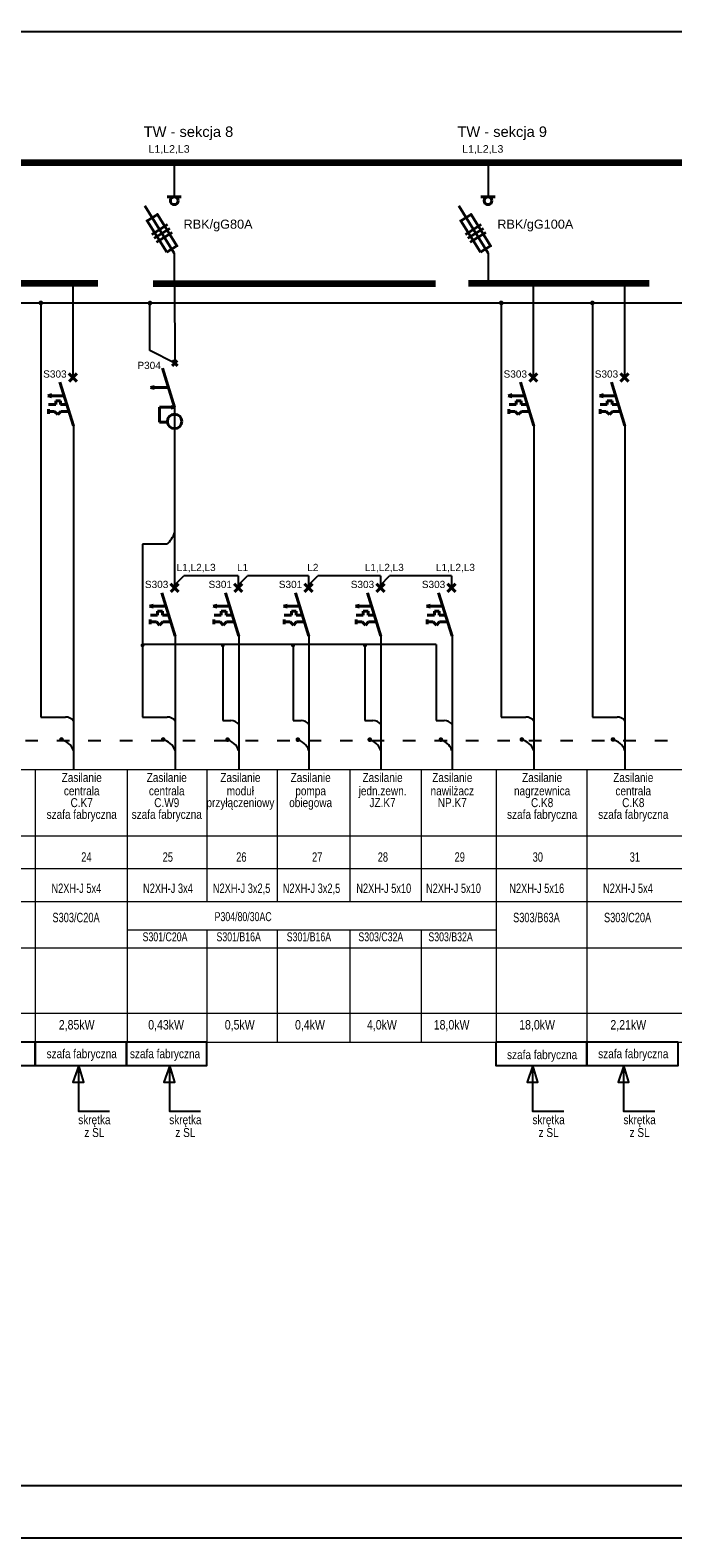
# Model space of a CAD drawing. Header units: millimetres. Extents: x 1218355 to 1284960, y -95511 to 4057.
# Tile 6 of 19: x 1272935 to 1274161, y -92900 to -90028. Entities that reach past the tile are written whole.
import ezdxf
from ezdxf.enums import TextEntityAlignment as Align
from ezdxf.lldxf.tags import DXFTag

# ---------------------------------------------------------------- set-up
doc = ezdxf.new("R2010")
doc.units = ezdxf.units.MM
doc.linetypes.add('ACAD_ISO03W100', pattern=[30, 12, -18])
for name, color, linetype, lineweight in [('1', 7, 'Continuous', 0), ('ELEK ELEMENTY', 40, 'Continuous', 40), ('ELEK SZYNY', 172, 'Continuous', 100)]:
    doc.layers.add(name, color=color, linetype=linetype, lineweight=lineweight)
for name, color, linetype in [('ELEK CIENKIE', 80, 'Continuous'), ('ELEK OPIS', 140, 'Continuous'), ('ELEK OPISY', 140, 'Continuous'), ('ELEK PRZEWODY GŁÓWNE', 232, 'Continuous')]:
    doc.layers.add(name, color=color, linetype=linetype)
doc.styles.add('Arial', font='arial.ttf', dxfattribs={"height": 300})
tags = doc.linetypes.add('DASHED', pattern=[19.05, 12.7, -6.35]).pattern_tags.tags
tags[6:7] = [DXFTag(74, 4), DXFTag(75, 0), DXFTag(340, '0'), DXFTag(46, 1.0), DXFTag(50, 0.0), DXFTag(44, 0.0), DXFTag(45, 0.0)]
tags[4:5] = [DXFTag(74, 4), DXFTag(75, 0), DXFTag(340, '0'), DXFTag(46, 1.0), DXFTag(50, 0.0), DXFTag(44, 0.0), DXFTag(45, 0.0)]

msp = doc.modelspace()

# ---------------------------------------------------------------- hatches: boundary and pattern name
at = {"layer": 'ELEK ELEMENTY'}
h = msp.add_hatch(color=256, dxfattribs=at)
h.paths.add_polyline_path([(1273210.73, -90745.95), (1273203.46, -90744.37), (1273203.41, -90745.95)])
h.paths.add_polyline_path([(1273210.73, -90745.95), (1273203.41, -90745.95), (1273203.36, -90747.87)])

# ---------------------------------------------------------------- linework, layer by layer
at = {"elevation": -662.14}
msp.add_lwpolyline([(1267241.49, -92900.44), (1281241.49, -92900.44), (1281241.49, -89930.44), (1267241.49, -89930.44)], close=True, dxfattribs=at)
at = {"color": 5}
for points, const_width in [([(1273207.87, -90279.58, 1), (1273212.53, -90279.58, 1)], 4.66), ([(1273805.99, -90279.58, 1), (1273810.66, -90279.58, 1)], 4.66), ([(1273014.54, -90509.99, 1), (1273018.97, -90509.99, 1)], 4.43), ([(1273207.98, -90510.03, 1), (1273212.41, -90510.03, 1)], 4.43), ([(1273208.65, -90510.18, 1), (1273213.08, -90510.18, 1)], 4.43), ([(1273806.1, -90510.03, 1), (1273810.54, -90510.03, 1)], 4.43), ([(1273806.78, -90510.18, 1), (1273811.21, -90510.18, 1)], 4.43), ([(1273892.31, -90509.99, 1), (1273896.74, -90509.99, 1)], 4.43), ([(1274066.12, -90509.99, 1), (1274070.55, -90509.99, 1)], 4.43), ([(1272953.48, -90547.23, 1), (1272957.91, -90547.23, 1)], 4.43), ([(1273161.53, -90547.52, 1), (1273165.96, -90547.52, 1)], 4.43), ([(1273831.25, -90547.23, 1), (1273835.68, -90547.23, 1)], 4.43), ([(1274005.06, -90547.23, 1), (1274009.49, -90547.23, 1)], 4.43), ([(1272992.83, -91379.16, 1), (1272997.26, -91379.16, 1)], 4.43), ([(1273186.77, -91379.16, 1), (1273191.2, -91379.16, 1)], 4.43), ([(1273309.54, -91379.46, 1), (1273313.98, -91379.46, 1)], 4.43), ([(1273443.49, -91379.46, 1), (1273447.92, -91379.46, 1)], 4.43), ([(1273580.62, -91379.46, 1), (1273585.05, -91379.46, 1)], 4.43), ([(1273716.16, -91379.46, 1), (1273720.59, -91379.46, 1)], 4.43), ([(1273870.6, -91379.16, 1), (1273875.03, -91379.16, 1)], 4.43), ([(1274044.41, -91379.16, 1), (1274048.84, -91379.16, 1)], 4.43)]:
    msp.add_lwpolyline(points, format="xyb", close=True, dxfattribs=dict(at, const_width=const_width))
at = {"layer": '1', "color": 5, "linetype": 'Continuous'}
for p, q in [((1268617.92, -91436.62), (1276793.39, -91436.4)), ((1272945.17, -91436.62, 21.99), (1272945.17, -91688.08, 21.99)), ((1273120.13, -91436.59, 21.99), (1273120.11, -91955.92, 21.99)), ((1273272.11, -91436.62), (1273272.11, -91688.08)), ((1273406.05, -91436.62), (1273406.05, -91688.08)), ((1273545.07, -91436.58), (1273545.07, -91687.83)), ((1273680.61, -91436.58), (1273680.61, -91687.83)), ((1273823.9, -91436.58, -87.95), (1273823.9, -91955.75, -87.95)), ((1273996.75, -91436.62, 21.99), (1273996.75, -91688.08, 21.99)), ((1268617.92, -91562.31), (1276793.39, -91562.63)), ((1268920.17, -91625.1), (1276793.39, -91625.41)), ((1268920.17, -91687.9), (1276793.39, -91687.77)), ((1272945.18, -91687.82, 21.99), (1272945.17, -91955.92, 21.99)), ((1273996.76, -91687.82, 21.99), (1273996.75, -91955.92, 21.99)), ((1273823.9, -91742.19), (1273120.12, -91742.19)), ((1273272.11, -91742.19), (1273272.11, -91955.75)), ((1273406.05, -91742.19), (1273406.05, -91955.75)), ((1273545.07, -91742.19), (1273545.07, -91955.75)), ((1273680.61, -91742.19), (1273680.61, -91955.75)), ((1268920.17, -91776.04), (1276793.39, -91776.3)), ((1268951.27, -91900.49), (1276793.39, -91900.8)), ((1268617.92, -91956.14), (1276793.39, -91955.88))]:
    msp.add_line(p, q, dxfattribs=at)
at = {"layer": 'ELEK CIENKIE'}
for p, q in [((1272955.69, -90547.23), (1272955.69, -91336.34)), ((1273163.75, -90637.94), (1273163.75, -90545.29)), ((1273833.47, -90547.23), (1273833.47, -91336.34)), ((1274007.27, -90547.23), (1274007.27, -91336.34)), ((1273210.98, -90662), (1273163.75, -90637.94)), ((1273149.63, -91007.09), (1273149.63, -91336.34)), ((1273195.77, -91007.09), (1273149.63, -91007.09)), ((1273709.23, -91198.32), (1273149.63, -91198.32)), ((1273302.62, -91198.32), (1273302.62, -91342.93)), ((1273436.56, -91198.32), (1273436.56, -91342.93)), ((1273573.69, -91198.32), (1273573.69, -91342.93)), ((1273709.23, -91198.32), (1273709.23, -91342.93)), ((1272955.69, -91336.34), (1273002.64, -91336.34)), ((1273149.63, -91336.34), (1273196.57, -91336.34)), ((1273302.62, -91342.93), (1273317.82, -91342.93)), ((1273436.56, -91342.93), (1273451.76, -91342.93)), ((1273573.69, -91342.93), (1273588.89, -91342.93)), ((1273709.23, -91342.93), (1273724.43, -91342.93)), ((1273833.47, -91336.34), (1273880.41, -91336.34)), ((1274007.27, -91336.34), (1274054.21, -91336.34))]:
    msp.add_line(p, q, dxfattribs=at)
at = {"layer": 'ELEK CIENKIE', "linetype": 'ACAD_ISO03W100', "ltscale": 2}
msp.add_line((1268966.18, -91380.74), (1276793.39, -91380.91), dxfattribs=at)
at = {"layer": 'ELEK CIENKIE', "const_width": 3.8}
for points in [[(1273147.77, -91199.64, 1), (1273151.57, -91199.64, 1)], [(1273300.76, -91199.64, 1), (1273304.56, -91199.64, 1)], [(1273434.7, -91199.64, 1), (1273438.5, -91199.64, 1)], [(1273571.83, -91199.64, 1), (1273575.63, -91199.64, 1)]]:
    msp.add_lwpolyline(points, format="xyb", close=True, dxfattribs=at)
at = {"layer": 'ELEK CIENKIE'}
for centre, radius, start, end in [((1273165.27, -90970.3), 47.8, 309.65171, 342.96815), ((1273002.64, -91355.34), 19, 36.8699, 90), ((1273196.57, -91355.34), 19, 36.8699, 90), ((1273317.82, -91361.93), 19, 36.8699, 90), ((1273451.76, -91361.93), 19, 36.8699, 90), ((1273588.89, -91361.93), 19, 36.8699, 90), ((1273724.43, -91361.93), 19, 36.8699, 90), ((1273880.41, -91355.34), 19, 36.8699, 90), ((1274054.21, -91355.34), 19, 36.8699, 90)]:
    msp.add_arc(centre, radius, start, end, dxfattribs=at)
at = {"layer": 'ELEK CIENKIE', "linetype": 'DASHED', "ltscale": 70}
for centre in [(1272988.07, -91410.2), (1273182.01, -91410.2), (1273303.23, -91410.16), (1273437.17, -91410.16), (1273574.3, -91410.16), (1273709.84, -91410.16), (1273865.85, -91410.2), (1274039.65, -91410.2)]:
    msp.add_arc(centre, 31.3, 18.75716, 79.33739, dxfattribs=at)
at = {"layer": 'ELEK ELEMENTY', "linetype": 'Continuous'}
for p, q in [((1273196.64, -90345.12), (1273223.5, -90345.12)), ((1273794.76, -90345.12), (1273821.63, -90345.12)), ((1273154.27, -90362.22), (1273210.2, -90452.49)), ((1273752.39, -90362.22), (1273808.33, -90452.49)), ((1273197.04, -90398.15), (1273167.33, -90416.62)), ((1273201.58, -90405.49), (1273171.87, -90423.96)), ((1273795.16, -90398.15), (1273765.45, -90416.62)), ((1273799.71, -90405.49), (1273770, -90423.96)), ((1273206.15, -90412.81), (1273176.44, -90431.28)), ((1273804.28, -90412.81), (1273774.56, -90431.28))]:
    msp.add_line(p, q, dxfattribs=at)
at = {"layer": 'ELEK ELEMENTY'}
for p, q in [((1273205.92, -90656.97), (1273216.04, -90667.03)), ((1273205.92, -90656.97), (1273216.04, -90667.03)), ((1273215.93, -90656.97), (1273206.03, -90667.03)), ((1273215.93, -90656.97), (1273206.03, -90667.03)), ((1273009.25, -90681.68), (1273024.42, -90696.77)), ((1273009.25, -90681.68), (1273024.42, -90696.77)), ((1273024.26, -90681.68), (1273009.41, -90696.77)), ((1273024.26, -90681.68), (1273009.41, -90696.77)), ((1273187.77, -90671.44), (1273210.73, -90745.95)), ((1273887.02, -90681.68), (1273902.19, -90696.77)), ((1273887.02, -90681.68), (1273902.19, -90696.77)), ((1273902.03, -90681.68), (1273887.18, -90696.77)), ((1273902.03, -90681.68), (1273887.18, -90696.77)), ((1274060.83, -90681.68), (1274076, -90696.77)), ((1274060.83, -90681.68), (1274076, -90696.77)), ((1274075.84, -90681.68), (1274060.99, -90696.77)), ((1274075.84, -90681.68), (1274060.99, -90696.77)), ((1272976.84, -90726.03), (1272969.07, -90724.11)), ((1272969.11, -90724.15), (1272976.84, -90722.07)), ((1272976.84, -90722.07), (1272976.84, -90726.03)), ((1272976.84, -90722.07), (1272976.84, -90726.03)), ((1272999.91, -90724.19), (1272976.84, -90724.11)), ((1272992.17, -90698.56), (1273017.71, -90781.43)), ((1273172.44, -90710.53), (1273164.67, -90708.61)), ((1273164.71, -90708.65), (1273172.44, -90706.57)), ((1273172.44, -90706.57), (1273172.44, -90710.53)), ((1273199.25, -90708.71), (1273172.44, -90708.61)), ((1273854.61, -90726.03), (1273846.84, -90724.11)), ((1273846.88, -90724.15), (1273854.61, -90722.07)), ((1273854.61, -90722.07), (1273854.61, -90726.03)), ((1273854.61, -90722.07), (1273854.61, -90726.03)), ((1273877.69, -90724.19), (1273854.61, -90724.11)), ((1273869.94, -90698.56), (1273895.49, -90781.43)), ((1274028.42, -90726.03), (1274020.65, -90724.11)), ((1274020.69, -90724.15), (1274028.42, -90722.07)), ((1274028.42, -90722.07), (1274028.42, -90726.03)), ((1274028.42, -90722.07), (1274028.42, -90726.03)), ((1274051.49, -90724.19), (1274028.42, -90724.11)), ((1274043.74, -90698.56), (1274069.29, -90781.43)), ((1272970.32, -90749.6), (1272970.32, -90758.56)), ((1272982.03, -90754.08), (1272970.32, -90754.08)), ((1272984.16, -90741.04), (1272970.61, -90741.04)), ((1272988.05, -90760.09), (1272982.03, -90754.08)), ((1272993.48, -90733.99), (1272984.15, -90733.99)), ((1272984.16, -90741.04), (1272984.16, -90733.99)), ((1272994.07, -90754.08), (1272988.05, -90760.09)), ((1272993.48, -90741.04), (1272993.48, -90733.99)), ((1273005.26, -90741.04), (1272993.48, -90741.04)), ((1273008.69, -90754.08), (1272994.07, -90754.08)), ((1273182.04, -90745.96), (1273182.04, -90774.21)), ((1273182.04, -90745.96), (1273203.44, -90745.96)), ((1273203.36, -90747.87), (1273203.46, -90744.37)), ((1273210.73, -90745.95), (1273203.36, -90747.87)), ((1273203.46, -90744.37), (1273210.73, -90745.95)), ((1273848.09, -90749.6), (1273848.09, -90758.56)), ((1273859.8, -90754.08), (1273848.09, -90754.08)), ((1273861.93, -90741.04), (1273848.38, -90741.04)), ((1273865.82, -90760.09), (1273859.8, -90754.08)), ((1273871.25, -90733.99), (1273861.92, -90733.99)), ((1273861.93, -90741.04), (1273861.93, -90733.99)), ((1273871.84, -90754.08), (1273865.82, -90760.09)), ((1273871.25, -90741.04), (1273871.25, -90733.99)), ((1273883.03, -90741.04), (1273871.25, -90741.04)), ((1273886.46, -90754.08), (1273871.84, -90754.08)), ((1274021.9, -90749.6), (1274021.9, -90758.56)), ((1274033.61, -90754.08), (1274021.9, -90754.08)), ((1274035.73, -90741.04), (1274022.19, -90741.04)), ((1274039.63, -90760.09), (1274033.61, -90754.08)), ((1274045.06, -90733.99), (1274035.73, -90733.99)), ((1274035.73, -90741.04), (1274035.73, -90733.99)), ((1274045.65, -90754.08), (1274039.63, -90760.09)), ((1274045.06, -90741.04), (1274045.06, -90733.99)), ((1274056.84, -90741.04), (1274045.06, -90741.04)), ((1274060.27, -90754.08), (1274045.65, -90754.08)), ((1273182.04, -90774.21), (1273197.03, -90774.21)), ((1273186.1, -91099.51), (1273211.65, -91182.38)), ((1273203.19, -91082.63), (1273218.36, -91097.72)), ((1273203.19, -91082.63), (1273218.36, -91097.72)), ((1273218.2, -91082.63), (1273203.35, -91097.72)), ((1273218.2, -91082.63), (1273203.35, -91097.72)), ((1273307.47, -91099.51), (1273333.02, -91182.38)), ((1273324.55, -91082.63), (1273339.72, -91097.72)), ((1273324.55, -91082.63), (1273339.72, -91097.72)), ((1273339.56, -91082.63), (1273324.71, -91097.72)), ((1273339.56, -91082.63), (1273324.71, -91097.72)), ((1273441.41, -91099.51), (1273466.96, -91182.38)), ((1273458.49, -91082.63), (1273473.67, -91097.72)), ((1273458.49, -91082.63), (1273473.67, -91097.72)), ((1273473.5, -91082.63), (1273458.66, -91097.72)), ((1273473.5, -91082.63), (1273458.66, -91097.72)), ((1273578.54, -91099.51), (1273604.09, -91182.38)), ((1273595.63, -91082.63), (1273610.8, -91097.72)), ((1273595.63, -91082.63), (1273610.8, -91097.72)), ((1273610.64, -91082.63), (1273595.79, -91097.72)), ((1273610.64, -91082.63), (1273595.79, -91097.72)), ((1273714.08, -91099.51), (1273739.63, -91182.38)), ((1273731.16, -91082.63), (1273746.33, -91097.72)), ((1273731.16, -91082.63), (1273746.33, -91097.72)), ((1273746.17, -91082.63), (1273731.33, -91097.72)), ((1273746.17, -91082.63), (1273731.33, -91097.72)), ((1273170.78, -91126.97), (1273163.01, -91125.05)), ((1273163.05, -91125.09), (1273170.78, -91123.01)), ((1273170.78, -91123.01), (1273170.78, -91126.97)), ((1273170.78, -91123.01), (1273170.78, -91126.97)), ((1273193.85, -91125.14), (1273170.78, -91125.05)), ((1273292.14, -91126.97), (1273284.37, -91125.05)), ((1273284.41, -91125.09), (1273292.14, -91123.01)), ((1273292.14, -91123.01), (1273292.14, -91126.97)), ((1273292.14, -91123.01), (1273292.14, -91126.97)), ((1273315.22, -91125.14), (1273292.14, -91125.05)), ((1273426.08, -91126.97), (1273418.31, -91125.05)), ((1273418.36, -91125.09), (1273426.08, -91123.01)), ((1273426.08, -91123.01), (1273426.08, -91126.97)), ((1273426.08, -91123.01), (1273426.08, -91126.97)), ((1273449.16, -91125.14), (1273426.08, -91125.05)), ((1273563.22, -91126.97), (1273555.45, -91125.05)), ((1273555.49, -91125.09), (1273563.22, -91123.01)), ((1273563.22, -91123.01), (1273563.22, -91126.97)), ((1273563.22, -91123.01), (1273563.22, -91126.97)), ((1273586.29, -91125.14), (1273563.22, -91125.05)), ((1273698.75, -91126.97), (1273690.98, -91125.05)), ((1273691.02, -91125.09), (1273698.75, -91123.01)), ((1273698.75, -91123.01), (1273698.75, -91126.97)), ((1273698.75, -91123.01), (1273698.75, -91126.97)), ((1273721.83, -91125.14), (1273698.75, -91125.05)), ((1273164.26, -91150.55), (1273164.26, -91159.51)), ((1273175.97, -91155.03), (1273164.26, -91155.03)), ((1273178.09, -91141.98), (1273164.55, -91141.98)), ((1273181.99, -91161.04), (1273175.97, -91155.03)), ((1273187.42, -91134.94), (1273178.09, -91134.94)), ((1273178.09, -91141.98), (1273178.09, -91134.94)), ((1273188.01, -91155.03), (1273181.99, -91161.04)), ((1273187.42, -91141.98), (1273187.42, -91134.94)), ((1273199.2, -91141.98), (1273187.42, -91141.98)), ((1273202.63, -91155.03), (1273188.01, -91155.03)), ((1273285.62, -91150.55), (1273285.62, -91159.51)), ((1273297.33, -91155.03), (1273285.62, -91155.03)), ((1273299.46, -91141.98), (1273285.91, -91141.98)), ((1273303.35, -91161.04), (1273297.33, -91155.03)), ((1273308.79, -91134.94), (1273299.45, -91134.94)), ((1273299.46, -91141.98), (1273299.46, -91134.94)), ((1273309.37, -91155.03), (1273303.35, -91161.04)), ((1273308.79, -91141.98), (1273308.79, -91134.94)), ((1273320.57, -91141.98), (1273308.79, -91141.98)), ((1273323.99, -91155.03), (1273309.37, -91155.03)), ((1273419.57, -91150.55), (1273419.57, -91159.51)), ((1273431.28, -91155.03), (1273419.57, -91155.03)), ((1273433.4, -91141.98), (1273419.85, -91141.98)), ((1273437.3, -91161.04), (1273431.28, -91155.03)), ((1273442.73, -91134.94), (1273433.4, -91134.94)), ((1273433.4, -91141.98), (1273433.4, -91134.94)), ((1273443.32, -91155.03), (1273437.3, -91161.04)), ((1273442.73, -91141.98), (1273442.73, -91134.94)), ((1273454.51, -91141.98), (1273442.73, -91141.98)), ((1273457.94, -91155.03), (1273443.32, -91155.03)), ((1273556.7, -91150.55), (1273556.7, -91159.51)), ((1273568.41, -91155.03), (1273556.7, -91155.03)), ((1273570.53, -91141.98), (1273556.99, -91141.98)), ((1273574.43, -91161.04), (1273568.41, -91155.03)), ((1273579.86, -91134.94), (1273570.53, -91134.94)), ((1273570.53, -91141.98), (1273570.53, -91134.94)), ((1273580.45, -91155.03), (1273574.43, -91161.04)), ((1273579.86, -91141.98), (1273579.86, -91134.94)), ((1273591.64, -91141.98), (1273579.86, -91141.98)), ((1273595.07, -91155.03), (1273580.45, -91155.03)), ((1273692.23, -91150.55), (1273692.23, -91159.51)), ((1273703.94, -91155.03), (1273692.23, -91155.03)), ((1273706.07, -91141.98), (1273692.52, -91141.98)), ((1273709.97, -91161.04), (1273703.94, -91155.03)), ((1273715.4, -91134.94), (1273706.07, -91134.94)), ((1273706.07, -91141.98), (1273706.07, -91134.94)), ((1273715.99, -91155.03), (1273709.97, -91161.04)), ((1273715.4, -91141.98), (1273715.4, -91134.94)), ((1273727.18, -91141.98), (1273715.4, -91141.98)), ((1273730.61, -91155.03), (1273715.99, -91155.03))]:
    msp.add_line(p, q, dxfattribs=at)
at = {"layer": 'ELEK ELEMENTY', "linetype": 'Continuous'}
for points in [[(1273195.63, -90450.82), (1273215.15, -90438.69), (1273177.82, -90378.63), (1273158.3, -90390.76), (1273195.63, -90450.82)], [(1273793.76, -90450.82), (1273813.28, -90438.69), (1273775.95, -90378.63), (1273756.43, -90390.76), (1273793.76, -90450.82)]]:
    msp.add_lwpolyline(points, dxfattribs=at)
for centre in [(1273210.07, -90352.57), (1273808.2, -90352.57)]:
    msp.add_circle(centre, 7.46, dxfattribs=at)
at = {"layer": 'ELEK ELEMENTY'}
msp.add_circle((1273210.73, -90773.03), 13.75, dxfattribs=at)
for points in [[(1272976.84, -90722.07), (1272969.07, -90724.15), (1272976.84, -90726.03), (1272976.84, -90722.07)], [(1273172.44, -90706.57), (1273164.67, -90708.65), (1273172.44, -90710.53), (1273172.44, -90706.57)], [(1273854.61, -90722.07), (1273846.84, -90724.15), (1273854.61, -90726.03), (1273854.61, -90722.07)], [(1274028.42, -90722.07), (1274020.65, -90724.15), (1274028.42, -90726.03), (1274028.42, -90722.07)], [(1273170.78, -91123.01), (1273163.01, -91125.09), (1273170.78, -91126.97), (1273170.78, -91123.01)], [(1273292.14, -91123.01), (1273284.37, -91125.09), (1273292.14, -91126.97), (1273292.14, -91123.01)], [(1273426.08, -91123.01), (1273418.31, -91125.09), (1273426.08, -91126.97), (1273426.08, -91123.01)], [(1273563.22, -91123.01), (1273555.45, -91125.09), (1273563.22, -91126.97), (1273563.22, -91123.01)], [(1273698.75, -91123.01), (1273690.98, -91125.09), (1273698.75, -91126.97), (1273698.75, -91123.01)]]:
    msp.add_solid(points, dxfattribs=at)
at = {"layer": 'ELEK OPIS', "elevation": -662.14}
msp.add_lwpolyline([(1267421.49, -92800.44), (1281141.49, -92800.44), (1281141.49, -90030.44), (1267421.49, -90030.44)], close=True, dxfattribs=at)
at = {"layer": 'ELEK OPISY', "elevation": 21.99}
for points in [[(1272945.17, -91955.92), (1272771.37, -91955.92), (1272771.37, -92000.12), (1272945.17, -92000.12)], [(1273118.98, -91955.92), (1272945.17, -91955.92), (1272945.17, -92000.12), (1273118.98, -92000.12)], [(1273272.42, -91955.92), (1273118.98, -91955.92), (1273118.98, -92000.12), (1273272.42, -92000.12)], [(1273996.75, -91955.92), (1273822.94, -91955.92), (1273822.94, -92000.12), (1273996.75, -92000.12)], [(1274170.56, -91955.92), (1273996.75, -91955.92), (1273996.75, -92000.12), (1274170.56, -92000.12)]]:
    msp.add_lwpolyline(points, close=True, dxfattribs=at)
at = {"layer": 'ELEK OPISY'}
for points in [[(1273086.82, -92087.9), (1273027.84, -92087.9), (1273027.84, -92000.12), (1273016.8, -92032.12), (1273037.48, -92032.12), (1273027.84, -92000.12)], [(1273260.31, -92087.9), (1273201.33, -92087.9), (1273201.33, -92000.12), (1273190.28, -92032.12), (1273210.97, -92032.12), (1273201.33, -92000.12)], [(1273952.83, -92087.9), (1273893.85, -92087.9), (1273893.85, -92000.12), (1273882.81, -92032.12), (1273903.49, -92032.12), (1273893.85, -92000.12)], [(1274126.32, -92087.9), (1274067.34, -92087.9), (1274067.34, -92000.12), (1274056.29, -92032.12), (1274076.98, -92032.12), (1274067.34, -92000.12)]]:
    msp.add_lwpolyline(points, dxfattribs=at)
at = {"layer": 'ELEK PRZEWODY GŁÓWNE'}
for p, q in [((1273210.2, -90280.42), (1273210.2, -90345.28)), ((1273808.33, -90280.42), (1273808.33, -90345.28)), ((1273210.2, -90452.49), (1273210.19, -90510.03)), ((1273808.33, -90452.49), (1273808.32, -90510.03)), ((1273016.76, -90509.99), (1273016.76, -90682.71)), ((1273210.73, -90507.95), (1273210.98, -90662)), ((1273894.53, -90509.99), (1273894.53, -90682.71)), ((1274068.34, -90509.99), (1274068.34, -90682.71)), ((1268611.13, -90547.22), (1276793.39, -90547.39)), ((1273016.76, -90666.51), (1273016.76, -90689.31)), ((1273894.53, -90666.51), (1273894.53, -90689.31)), ((1274068.34, -90666.51), (1274068.34, -90689.31)), ((1273210.73, -90745.95), (1273210.7, -91061.77)), ((1273017.71, -90781.43), (1273017.71, -91437.16)), ((1273895.49, -90781.43), (1273895.49, -91437.16)), ((1274069.29, -90781.43), (1274069.29, -91437.16)), ((1273210.7, -91060.86), (1273210.7, -91083.66)), ((1273210.7, -91067.45), (1273210.7, -91090.25)), ((1273210.7, -91084.97), (1273228.21, -91067.45)), ((1273332.06, -91067.45), (1273228.21, -91067.45)), ((1273332.06, -91067.45), (1273332.06, -91090.25)), ((1273332.06, -91084.97), (1273349.58, -91067.45)), ((1273466, -91067.45), (1273349.58, -91067.45)), ((1273466, -91067.45), (1273466, -91090.25)), ((1273466, -91084.97), (1273483.52, -91067.45)), ((1273603.14, -91067.45), (1273483.52, -91067.45)), ((1273603.14, -91067.45), (1273603.14, -91090.25)), ((1273603.14, -91084.97), (1273620.65, -91067.45)), ((1273738.67, -91067.45), (1273620.65, -91067.45)), ((1273738.67, -91067.45), (1273738.67, -91090.25)), ((1273211.65, -91182.38), (1273211.65, -91437.16)), ((1273333.02, -91182.38), (1273333.02, -91437.16)), ((1273466.96, -91182.38), (1273466.96, -91437.16)), ((1273604.09, -91182.38), (1273604.09, -91437.16)), ((1273739.63, -91182.38), (1273739.63, -91437.16))]:
    msp.add_line(p, q, dxfattribs=at)
at = {"layer": 'ELEK SZYNY'}
for p, q in [((1268611.79, -90279.43), (1276793.39, -90279.59)), ((1273064.25, -90509.99), (1272719.22, -90510)), ((1273169.97, -90509.99), (1273708.4, -90510)), ((1274115.83, -90509.99), (1273770.8, -90510))]:
    msp.add_line(p, q, dxfattribs=at)

# ---------------------------------------------------------------- texts
at = {"layer": 'ELEK OPIS', "style": 'Arial'}
for s, height, p in [('TW - sekcja 8', 20, (1273151.81, -90231)), ('TW - sekcja 9', 20, (1273749.93, -90231)), ('L1,L2,L3', 14.4, (1273161.07, -90261.07)), ('L1,L2,L3', 14.4, (1273759.2, -90261.07)), ('RBK/gG80A', 17.28, (1273227.86, -90405.83)), ('RBK/gG100A', 17.28, (1273825.99, -90405.83)), ('P304', 13.68, (1273139.85, -90673.11)), ('S303', 13.68, (1272960.22, -90689.56)), ('S303', 13.68, (1273837.99, -90689.56)), ('S303', 13.68, (1274011.79, -90689.56)), ('L1,L2,L3', 13.68, (1273214.68, -91058.13)), ('L1', 13.68, (1273329.79, -91058.13)), ('L2', 13.68, (1273463.73, -91058.13)), ('L1,L2,L3', 13.68, (1273573.34, -91058.13)), ('L1,L2,L3', 13.68, (1273708.88, -91058.13)), ('S303', 13.68, (1273154.15, -91090.5)), ('S301', 13.68, (1273275.52, -91090.5)), ('S301', 13.68, (1273409.46, -91090.5)), ('S303', 13.68, (1273546.59, -91090.5)), ('S303', 13.68, (1273682.13, -91090.5))]:
    msp.add_text(s, height=height, dxfattribs=at).set_placement(p)
at = {"layer": 'ELEK OPIS', "linetype": 'Continuous', "style": 'Arial'}
for s, height, width, p in [('24', 18, 0.7, (1273042.58, -91612.12, -51.56)), ('25', 18, 0.7, (1273197.81, -91612.12, -139.51)), ('26', 18, 0.7, (1273337.98, -91612.12, -139.51)), ('27', 18, 0.7, (1273482.57, -91612.12, -51.56)), ('28', 18, 0.7, (1273607.85, -91612.12, -51.56)), ('29', 18, 0.7, (1273754.35, -91612.12, -51.56)), ('30', 18, 0.7, (1273903.23, -91612.12, -51.56)), ('31', 18, 0.7, (1274088.21, -91612.12, -51.56)), ('N2XH-J 5x4', 18, 0.7, (1273023.42, -91671.67, -51.56)), ('N2XH-J 3x4', 18, 0.7, (1273198.02, -91671.67, -51.56)), ('N2XH-J 3x2,5', 18, 0.7, (1273338.43, -91671.67, -51.56)), ('N2XH-J 3x2,5', 18, 0.7, (1273471.75, -91671.67, -51.56)), ('N2XH-J 5x10', 18, 0.7, (1273609.51, -91671.67, -51.56)), ('N2XH-J 5x10', 18, 0.7, (1273742.44, -91671.67, -139.51)), ('N2XH-J 5x16', 18, 0.7, (1273901.19, -91671.67, -51.56)), ('N2XH-J 5x4', 18, 0.7, (1274075, -91671.67, -51.56)), ('S303/C20A', 18, 0.7, (1273022.83, -91727.38, -51.56)), ('P304/80/30AC', 17.1, 0.7, (1273341.4, -91725.3)), ('S303/B63A', 18, 0.7, (1273900.6, -91727.38, -51.56)), ('S303/C20A', 18, 0.7, (1274074.41, -91727.38, -51.56)), ('S301/C20A', 17.1, 0.7, (1273192.49, -91763.72)), ('S301/B16A', 17.1, 0.7, (1273332.9, -91763.72)), ('S301/B16A', 17.1, 0.7, (1273466.84, -91763.72)), ('S303/C32A', 17.1, 0.7, (1273603.97, -91763.72)), ('S303/B32A', 17.1, 0.7, (1273736.9, -91763.72, -87.95)), ('2,85kW', 18, 0.8, (1273024.06, -91931.79, -51.56)), ('0,43kW', 18, 0.8, (1273194.5, -91931.79, -51.56)), ('0,5kW', 18, 0.8, (1273334.91, -91931.79, -51.56)), ('0,4kW', 18, 0.8, (1273468.85, -91931.79, -51.56)), ('4,0kW', 18, 0.8, (1273605.98, -91931.79, -51.56)), ('18,0kW', 18, 0.8, (1273738.91, -91931.79, -139.51)), ('18,0kW', 18, 0.8, (1273901.83, -91931.79, -51.56)), ('2,21kW', 18, 0.8, (1274075.64, -91931.79, -51.56)), ('szafa fabryczna', 17.1, 0.8, (1273033.64, -91986.48, -51.56)), ('szafa fabryczna', 17.1, 0.8, (1273192.48, -91986.48, -51.56)), ('szafa fabryczna', 17.1, 0.8, (1273911.42, -91988.27, -51.56)), ('szafa fabryczna', 17.1, 0.8, (1274085.22, -91986.48, -51.56)), ('skrętka', 17.1, 0.8, (1273057.8, -92112.33)), ('skrętka', 17.1, 0.8, (1273231.29, -92112.33)), ('skrętka', 17.1, 0.8, (1273923.81, -92112.33)), ('skrętka', 17.1, 0.8, (1274097.3, -92112.33)), ('z SL', 17.1, 0.8, (1273057.8, -92136.67)), ('z SL', 17.1, 0.8, (1273231.29, -92136.67)), ('z SL', 17.1, 0.8, (1273923.81, -92136.67)), ('z SL', 17.1, 0.8, (1274097.3, -92136.67))]:
    msp.add_text(s, height=height, dxfattribs=dict(at, width=width)).set_placement(p, align=Align.CENTER)
at = {"layer": 'ELEK OPISY', "color": 94, "linetype": 'ACAD_ISO03W100', "true_color": 0x109310, "style": 'Arial', "width": 0.8}
for s, p in [('Zasilanie', (1273033.64, -91460.13, -51.56)), ('Zasilanie', (1273195.77, -91460.13, -51.56)), ('Zasilanie', (1273336.18, -91460.13, -51.56)), ('Zasilanie', (1273470.12, -91460.13, -51.56)), ('Zasilanie', (1273607.25, -91460.13, -51.56)), ('Zasilanie', (1273740.18, -91460.13, -139.51)), ('Zasilanie', (1273911.42, -91460.13, -51.56)), ('Zasilanie', (1274085.22, -91460.13, -51.56)), ('centrala', (1273033.64, -91485.62, -51.56)), ('centrala', (1273195.77, -91485.62, -51.56)), ('moduł', (1273336.18, -91485.62, -51.56)), ('pompa', (1273470.12, -91485.62, -51.56)), ('jedn.zewn.', (1273607.25, -91485.62, -51.56)), ('nawilżacz', (1273740.18, -91485.62, -139.51)), ('nagrzewnica', (1273911.42, -91485.62, -51.56)), ('centrala', (1274085.22, -91485.62, -51.56)), ('C.K7', (1273033.64, -91508.03, -51.56)), ('C.W9', (1273195.77, -91508.03, -51.56)), ('przyłączeniowy', (1273336.18, -91508.03, -51.56)), ('obiegowa', (1273470.12, -91508.03, -51.56)), ('JZ.K7', (1273607.25, -91508.03, -51.56)), ('NP.K7', (1273740.18, -91508.03, -139.51)), ('C.K8', (1273911.42, -91508.03, -51.56)), ('C.K8', (1274085.22, -91508.03, -51.56)), ('szafa fabryczna', (1273033.64, -91530.36, -51.56)), ('szafa fabryczna', (1273195.77, -91530.36, -51.56)), ('szafa fabryczna', (1273911.42, -91530.36, -51.56)), ('szafa fabryczna', (1274085.22, -91530.36, -51.56))]:
    msp.add_text(s, height=17.1, dxfattribs=at).set_placement(p, align=Align.CENTER)

doc.saveas('drawing.dxf')
